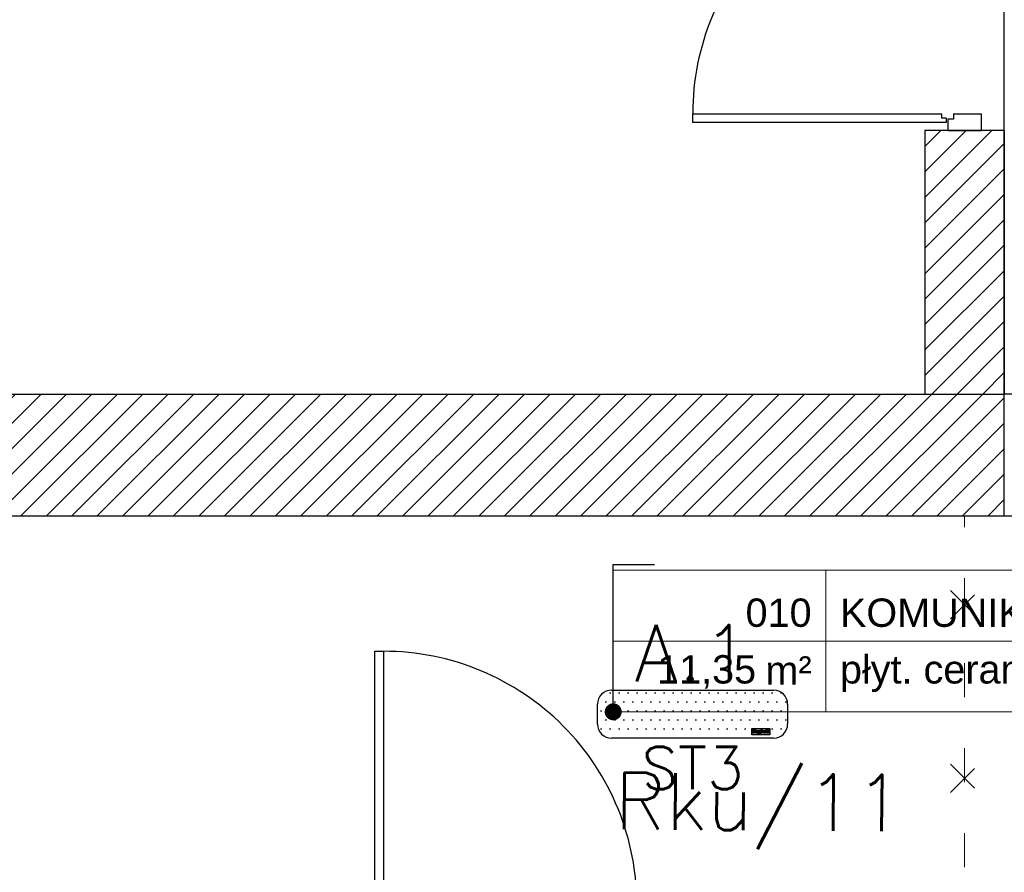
# Model space of a CAD drawing. Header units: millimetres. Extents: x 22250 to 51280, y -5012 to 7692.
# Tile 80 of 183: x 39065 to 39413, y 2043 to 2344. Entities that reach past the tile are written whole.
import ezdxf
from ezdxf import colors
from ezdxf.entities.mleader import LeaderData, LeaderLine
from ezdxf.enums import TextEntityAlignment as Align
from ezdxf.math import Vec2, Vec3

# ---------------------------------------------------------------- set-up
doc = ezdxf.new("R2010")
doc.units = ezdxf.units.MM
doc.linetypes.add('ACAD_ISO03W100', pattern=[30, 12, -18])
for name, color, linetype in [('_BI_LOGO', 140, 'Continuous'), ('_BI_OSW_OPIS', 140, 'Continuous'), ('_BI_OSW_OPRAWY', 140, 'Continuous'), ('E_podklad', 252, 'Continuous')]:
    doc.layers.add(name, color=color, linetype=linetype)
doc.layers.add('A_OPISY', color=40, linetype='Continuous', lineweight=9)
doc.layers.add('E_Obwody', color=3, linetype='Continuous', lineweight=13)
doc.styles.add('ARIAL', font='arial.ttf')
doc.styles.add('romans', font='romans.shx')
doc.styles.get("Standard").update_dxf_attribs({"font": 'arial.ttf'})
pattern_1 = [(45, (22896.237, -15796.4403), (-4.490128, 4.490128), [])]

# ---------------------------------------------------------------- blocks, each defined once
blk = doc.blocks.new('*U211')
at = {"lineweight": 5}
for p, q in [((-75, -25), (-75, 25)), ((-75, 25), (0, 25)), ((0, 0), (0, 25)), ((0, 25), (152.71, 25)), ((152.71, 25), (152.71, -25)), ((-75, -25), (0, -25)), ((152.71, -25), (0, -25))]:
    blk.add_line(p, q, dxfattribs=at)
at = {"lineweight": 5, "ltscale": 18.5}
for p, q in [((0, 25), (0, -25)), ((-75, 0), (152.71, 0))]:
    blk.add_line(p, q, dxfattribs=at)
at = {"lineweight": 5, "ltscale": 18.5, "insert": (-5, -10.38), "char_height": 10, "attachment_point": 6, "style": 'ARIAL'}
blk.add_mtext('\\A1;m²', dxfattribs=at)
at = {"lineweight": 5, "style": 'ARIAL'}
blk.add_attdef('1NR', text='', height=10, dxfattribs=at).set_placement((-5, 5), align=Align.RIGHT)
blk.add_attdef('2POM', (5, 5), '', height=10, dxfattribs=at)
blk.add_attdef('4PL2', text='', height=10, dxfattribs=at).set_placement((-24.57, -5), align=Align.TOP_RIGHT)
blk.add_attdef('3POS', text='', height=10, dxfattribs=at).set_placement((5, -5), align=Align.TOP_LEFT)
blk = doc.blocks.new('_Dot')
at = {"color": 0, "linetype": 'ByBlock', "lineweight": -2}
blk.add_line((-0.5, 0), (-1, 0), dxfattribs=at)
at = {"color": 0, "linetype": 'ByBlock', "const_width": 0.5}
blk.add_lwpolyline([(-0.25, 0, 1), (0.25, 0, 1)], format="xyb", close=True, dxfattribs=at)
blk = doc.blocks.new('ROZBIÓRKI_DOM')
at = {"layer": 'A_OPISY', "color": 22, "linetype": 'ACAD_ISO03W100', "true_color": 0xe22908}
for p, q in [((19056.15, 7698.57), (19066.15, 7688.57)), ((19056.15, 7688.57), (19066.15, 7698.57)), ((19056.15, 7637.27), (19066.15, 7627.27)), ((19056.15, 7627.27), (19066.15, 7637.27))]:
    blk.add_line(p, q, dxfattribs=at)
blk.add_lwpolyline([(19347.15, 7510.89), (19061.15, 7510.89), (19061.15, 7724.89)], dxfattribs=at)
blk = doc.blocks.new('BI_LOGO')
at = {"layer": '_BI_LOGO', "linetype": 'Continuous'}
for p, q in [((0, 2.16), (6.37, 2.16)), ((0, 0), (0, 2.16)), ((6.37, 0), (0, 0)), ((0.17, 0.57), (0.17, 1.93)), ((0.17, 1.93), (0.75, 1.93)), ((0.76, 0.57), (0.17, 0.57)), ((0.45, 1.67), (0.82, 1.67)), ((0.45, 1.39), (0.45, 1.67)), ((0.82, 1.39), (0.45, 1.39)), ((0.45, 1.16), (0.84, 1.16)), ((0.45, 0.81), (0.45, 1.16)), ((0.84, 0.81), (0.45, 0.81)), ((0.75, 1.93), (0.8, 1.93)), ((0.81, 0.57), (0.76, 0.57)), ((0.8, 1.93), (0.84, 1.92)), ((0.86, 0.57), (0.81, 0.57)), ((0.82, 1.67), (0.85, 1.67)), ((0.85, 1.4), (0.82, 1.39)), ((0.84, 1.92), (0.89, 1.92)), ((0.84, 1.16), (0.87, 1.16)), ((0.87, 0.82), (0.84, 0.81)), ((0.85, 1.67), (0.88, 1.66)), ((0.88, 1.4), (0.85, 1.4)), ((0.9, 0.57), (0.86, 0.57)), ((0.87, 1.16), (0.9, 1.15)), ((0.9, 0.82), (0.87, 0.82)), ((0.88, 1.66), (0.9, 1.65)), ((0.9, 1.42), (0.88, 1.4)), ((0.89, 1.92), (0.93, 1.91)), ((0.9, 1.65), (0.92, 1.63)), ((0.92, 1.43), (0.9, 1.42)), ((0.9, 1.15), (0.92, 1.13)), ((0.93, 0.84), (0.9, 0.82)), ((0.94, 0.58), (0.9, 0.57)), ((0.92, 1.63), (0.94, 1.61)), ((0.94, 1.45), (0.92, 1.43)), ((0.92, 1.13), (0.95, 1.12)), ((0.93, 1.91), (0.97, 1.91)), ((0.95, 0.85), (0.93, 0.84)), ((0.94, 1.61), (0.95, 1.59)), ((0.95, 1.47), (0.94, 1.45)), ((0.98, 0.59), (0.94, 0.58)), ((0.95, 1.59), (0.96, 1.57)), ((0.96, 1.5), (0.95, 1.47)), ((0.95, 1.12), (0.96, 1.1)), ((0.96, 0.87), (0.95, 0.85)), ((0.96, 1.57), (0.96, 1.54)), ((0.96, 1.54), (0.96, 1.52)), ((0.96, 1.52), (0.96, 1.5)), ((0.96, 1.1), (0.98, 1.08)), ((0.98, 0.89), (0.96, 0.87)), ((0.97, 1.91), (1, 1.9)), ((0.98, 1.08), (0.99, 1.05)), ((0.99, 0.92), (0.98, 0.89)), ((1.04, 0.61), (0.98, 0.59)), ((0.99, 1.05), (0.99, 1.03)), ((0.99, 1.03), (1, 1)), ((1, 0.94), (0.99, 0.92)), ((1, 1.9), (1.06, 1.88)), ((1, 1), (1, 0.97)), ((1, 0.97), (1, 0.94)), ((1.09, 0.63), (1.04, 0.61)), ((1.06, 1.88), (1.1, 1.86)), ((1.11, 1.31), (1.08, 1.29)), ((1.08, 1.29), (1.13, 1.27)), ((1.14, 0.66), (1.09, 0.63)), ((1.1, 1.86), (1.14, 1.83)), ((1.13, 1.33), (1.11, 1.31)), ((1.16, 1.36), (1.13, 1.33)), ((1.13, 1.27), (1.17, 1.25)), ((1.14, 1.83), (1.18, 1.79)), ((1.18, 0.69), (1.14, 0.66)), ((1.18, 1.39), (1.16, 1.36)), ((1.17, 1.25), (1.2, 1.22)), ((1.18, 1.79), (1.2, 1.76)), ((1.2, 1.43), (1.18, 1.39)), ((1.22, 0.74), (1.18, 0.69)), ((1.2, 1.76), (1.22, 1.72)), ((1.22, 1.46), (1.2, 1.43)), ((1.2, 1.22), (1.23, 1.18)), ((1.22, 1.72), (1.23, 1.68)), ((1.23, 1.5), (1.22, 1.46)), ((1.25, 0.79), (1.22, 0.74)), ((1.23, 1.68), (1.24, 1.64)), ((1.24, 1.54), (1.23, 1.5)), ((1.23, 1.18), (1.25, 1.13)), ((1.24, 1.64), (1.24, 1.59)), ((1.24, 1.59), (1.24, 1.54)), ((1.25, 1.13), (1.27, 1.1)), ((1.26, 0.83), (1.25, 0.79)), ((1.27, 0.87), (1.26, 0.83)), ((1.27, 1.15), (1.28, 1.19)), ((1.27, 1.1), (1.27, 1.15)), ((1.27, 1.05), (1.27, 1.1)), ((1.27, 1.01), (1.27, 1.05)), ((1.27, 0.96), (1.27, 1.01)), ((1.28, 0.91), (1.27, 0.96)), ((1.28, 0.91), (1.27, 0.87)), ((1.28, 1.19), (1.29, 1.23)), ((1.29, 0.88), (1.28, 0.91)), ((1.29, 1.23), (1.3, 1.27)), ((1.3, 0.84), (1.29, 0.88)), ((1.3, 1.27), (1.32, 1.32)), ((1.31, 0.81), (1.3, 0.84)), ((1.33, 0.77), (1.31, 0.81)), ((1.32, 1.32), (1.35, 1.37)), ((1.35, 0.73), (1.33, 0.77)), ((1.35, 1.37), (1.37, 1.41)), ((1.38, 0.7), (1.35, 0.73)), ((1.37, 1.41), (1.4, 1.44)), ((1.4, 0.67), (1.38, 0.7)), ((1.4, 1.44), (1.44, 1.48)), ((1.43, 0.64), (1.4, 0.67)), ((1.47, 0.62), (1.43, 0.64)), ((1.44, 1.48), (1.48, 1.51)), ((1.5, 0.59), (1.47, 0.62)), ((1.48, 1.51), (1.52, 1.54)), ((1.54, 0.58), (1.5, 0.59)), ((1.52, 1.54), (1.56, 1.56)), ((2.18, 0.99), (1.53, 0.98)), ((1.53, 0.98), (1.54, 0.93)), ((1.54, 0.93), (1.56, 0.88)), ((1.58, 0.56), (1.54, 0.58)), ((1.56, 1.56), (1.6, 1.57)), ((1.57, 1.22), (1.56, 1.17)), ((1.56, 1.17), (1.93, 1.17)), ((1.56, 0.88), (1.58, 0.83)), ((1.58, 1.27), (1.57, 1.22)), ((1.61, 1.31), (1.58, 1.27)), ((1.58, 0.83), (1.6, 0.8)), ((1.62, 0.55), (1.58, 0.56)), ((1.6, 1.57), (1.65, 1.58)), ((1.6, 0.8), (1.64, 0.77)), ((1.65, 1.34), (1.61, 1.31)), ((1.66, 0.54), (1.62, 0.55)), ((1.64, 0.77), (1.68, 0.76)), ((1.65, 1.58), (1.7, 1.59)), ((1.7, 1.36), (1.65, 1.34)), ((1.71, 0.53), (1.66, 0.54)), ((1.68, 0.76), (1.73, 0.75)), ((1.7, 1.59), (1.75, 1.59)), ((1.75, 1.36), (1.7, 1.36)), ((1.75, 0.53), (1.71, 0.53)), ((1.73, 0.75), (1.77, 0.75)), ((1.75, 1.59), (1.8, 1.59)), ((1.79, 1.35), (1.75, 1.36)), ((1.8, 0.53), (1.75, 0.53)), ((1.77, 0.75), (1.8, 0.76)), ((1.83, 1.33), (1.79, 1.35)), ((1.8, 1.59), (1.85, 1.58)), ((1.8, 0.76), (1.83, 0.77)), ((1.85, 0.54), (1.8, 0.53)), ((1.87, 1.3), (1.83, 1.33)), ((1.83, 0.77), (1.86, 0.79)), ((1.85, 1.58), (1.89, 1.57)), ((1.9, 0.55), (1.85, 0.54)), ((1.86, 0.79), (1.88, 0.81)), ((1.9, 1.26), (1.87, 1.3)), ((1.88, 0.81), (1.89, 0.83)), ((1.89, 1.57), (1.93, 1.56)), ((1.89, 0.83), (1.9, 0.86)), ((1.92, 1.22), (1.9, 1.26)), ((1.9, 0.86), (2.2, 0.86)), ((1.95, 0.56), (1.9, 0.55)), ((1.93, 1.17), (1.92, 1.22)), ((1.93, 1.56), (1.97, 1.54)), ((1.99, 0.59), (1.95, 0.56)), ((1.97, 1.54), (2.01, 1.51)), ((2.04, 0.61), (1.99, 0.59)), ((2.01, 1.51), (2.05, 1.49)), ((2.08, 0.64), (2.04, 0.61)), ((2.05, 1.49), (2.08, 1.45)), ((2.08, 1.45), (2.11, 1.42)), ((2.11, 0.68), (2.08, 0.64)), ((2.11, 1.42), (2.13, 1.38)), ((2.14, 0.72), (2.11, 0.68)), ((2.13, 1.38), (2.15, 1.34)), ((2.17, 0.76), (2.14, 0.72)), ((2.15, 1.34), (2.18, 1.29)), ((2.17, 1.06), (2.18, 1.11)), ((2.18, 0.99), (2.17, 1.06)), ((2.18, 0.8), (2.17, 0.76)), ((2.18, 1.29), (2.19, 1.25)), ((2.18, 1.15), (2.19, 1.19)), ((2.18, 1.11), (2.18, 1.15)), ((2.18, 0.96), (2.18, 0.99)), ((2.19, 0.91), (2.18, 0.96)), ((2.2, 0.86), (2.18, 0.8)), ((2.19, 1.24), (2.2, 1.28)), ((2.19, 1.25), (2.19, 1.24)), ((2.19, 1.19), (2.19, 1.24)), ((2.21, 0.86), (2.19, 0.91)), ((2.19, 0.46), (2.48, 0.46)), ((2.2, 0.4), (2.19, 0.46)), ((2.2, 1.28), (2.22, 1.32)), ((2.21, 0.36), (2.2, 0.4)), ((2.22, 0.81), (2.21, 0.86)), ((2.22, 0.33), (2.21, 0.36)), ((2.22, 1.32), (2.23, 1.37)), ((2.24, 0.77), (2.22, 0.81)), ((2.24, 0.32), (2.22, 0.33)), ((2.23, 1.37), (2.26, 1.41)), ((2.27, 0.73), (2.24, 0.77)), ((2.26, 0.29), (2.24, 0.32)), ((2.26, 1.41), (2.28, 1.45)), ((2.29, 0.26), (2.26, 0.29)), ((2.29, 0.7), (2.27, 0.73)), ((2.28, 1.45), (2.31, 1.48)), ((2.32, 0.66), (2.29, 0.7)), ((2.33, 0.23), (2.29, 0.26)), ((2.31, 1.48), (2.35, 1.51)), ((2.36, 0.63), (2.32, 0.66)), ((2.38, 0.21), (2.33, 0.23)), ((2.35, 1.51), (2.38, 1.54)), ((2.39, 0.61), (2.36, 0.63)), ((2.38, 1.54), (2.43, 1.56)), ((2.43, 0.18), (2.38, 0.21)), ((2.43, 0.59), (2.39, 0.61)), ((2.43, 1.56), (2.47, 1.57)), ((2.48, 0.58), (2.43, 0.59)), ((2.46, 0.17), (2.43, 0.18)), ((2.43, 0.18), (2.43, 0.18)), ((2.46, 1.15), (2.45, 1.1)), ((2.45, 1.1), (2.45, 1.05)), ((2.45, 1.05), (2.45, 1)), ((2.45, 1), (2.46, 0.96)), ((2.47, 1.19), (2.46, 1.15)), ((2.46, 0.96), (2.47, 0.92)), ((2.5, 0.16), (2.46, 0.17)), ((2.47, 1.57), (2.52, 1.58)), ((2.48, 1.22), (2.47, 1.19)), ((2.47, 0.92), (2.49, 0.88)), ((2.49, 1.26), (2.48, 1.22)), ((2.52, 0.57), (2.48, 0.58)), ((2.48, 0.46), (2.49, 0.43)), ((2.51, 1.28), (2.49, 1.26)), ((2.49, 0.88), (2.51, 0.85)), ((2.49, 0.43), (2.52, 0.41)), ((2.55, 0.16), (2.5, 0.16)), ((2.53, 1.31), (2.51, 1.28)), ((2.51, 0.85), (2.54, 0.83)), ((2.52, 1.58), (2.58, 1.58)), ((2.57, 0.57), (2.52, 0.57)), ((2.52, 0.41), (2.54, 0.38)), ((2.56, 1.32), (2.53, 1.31)), ((2.54, 0.83), (2.57, 0.8)), ((2.54, 0.38), (2.57, 0.37)), ((2.59, 0.16), (2.55, 0.16)), ((2.59, 1.34), (2.56, 1.32)), ((2.57, 0.8), (2.61, 0.79)), ((2.61, 0.57), (2.57, 0.57)), ((2.57, 0.37), (2.62, 0.37)), ((2.58, 1.58), (2.64, 1.58)), ((2.62, 1.34), (2.59, 1.34)), ((2.64, 0.15), (2.59, 0.16)), ((2.61, 0.79), (2.65, 0.79)), ((2.65, 0.57), (2.61, 0.57)), ((2.65, 1.35), (2.62, 1.34)), ((2.62, 0.37), (2.66, 0.37)), ((2.64, 1.58), (2.7, 1.57)), ((2.69, 0.15), (2.64, 0.15)), ((2.71, 1.34), (2.65, 1.35)), ((2.65, 0.79), (2.71, 0.79)), ((2.69, 0.58), (2.65, 0.57)), ((2.66, 0.37), (2.7, 0.37)), ((2.73, 0.59), (2.69, 0.58)), ((2.74, 0.16), (2.69, 0.15)), ((2.7, 1.57), (2.75, 1.55)), ((2.7, 0.37), (2.74, 0.38)), ((2.75, 1.33), (2.71, 1.34)), ((2.71, 0.79), (2.75, 0.81)), ((2.77, 0.6), (2.73, 0.59)), ((2.74, 0.38), (2.77, 0.39)), ((2.78, 0.16), (2.74, 0.16)), ((2.75, 1.55), (2.79, 1.52)), ((2.79, 1.3), (2.75, 1.33)), ((2.75, 0.81), (2.79, 0.83)), ((2.8, 0.62), (2.77, 0.6)), ((2.77, 0.39), (2.8, 0.41)), ((2.83, 0.17), (2.78, 0.16)), ((2.79, 1.52), (2.83, 1.49)), ((2.82, 1.27), (2.79, 1.3)), ((2.79, 0.83), (2.82, 0.87)), ((2.83, 0.64), (2.8, 0.62)), ((2.8, 0.41), (2.83, 0.43)), ((2.84, 1.22), (2.82, 1.27)), ((2.82, 0.87), (2.84, 0.91)), ((2.83, 1.49), (2.86, 1.44)), ((2.86, 0.67), (2.83, 0.64)), ((2.83, 0.43), (2.84, 0.46)), ((2.87, 0.18), (2.83, 0.17)), ((2.86, 1.17), (2.84, 1.22)), ((2.84, 0.91), (2.86, 0.96)), ((2.84, 0.46), (2.85, 0.5)), ((2.85, 0.5), (2.86, 0.54)), ((2.86, 1.44), (2.86, 1.56)), ((2.86, 1.56), (3.13, 1.56)), ((2.87, 1.12), (2.86, 1.17)), ((2.86, 0.96), (2.87, 1.01)), ((2.86, 0.58), (2.86, 0.67)), ((2.86, 0.54), (2.86, 0.58)), ((2.87, 1.06), (2.87, 1.12)), ((2.87, 1.01), (2.87, 1.06)), ((2.9, 0.19), (2.87, 0.18)), ((2.94, 0.2), (2.9, 0.19)), ((2.98, 0.23), (2.94, 0.2)), ((3.02, 0.26), (2.98, 0.23)), ((3.04, 0.29), (3.02, 0.26)), ((3.07, 0.33), (3.04, 0.29)), ((3.09, 0.38), (3.07, 0.33)), ((3.11, 0.43), (3.09, 0.38)), ((3.13, 0.49), (3.11, 0.43)), ((3.13, 1.56), (3.13, 0.72)), ((3.13, 0.72), (3.13, 0.67)), ((3.13, 0.67), (3.13, 0.62)), ((3.13, 0.62), (3.13, 0.58)), ((3.13, 0.58), (3.13, 0.53)), ((3.13, 0.53), (3.13, 0.49)), ((3.22, 0.55), (3.22, 1.9)), ((3.22, 1.9), (3.5, 1.9)), ((3.5, 0.55), (3.22, 0.55)), ((3.5, 1.9), (3.5, 1.46)), ((3.5, 1.46), (3.51, 1.49)), ((3.51, 1.22), (3.5, 1.18)), ((3.5, 1.18), (3.5, 1.13)), ((3.5, 1.13), (3.5, 1.08)), ((3.5, 1.08), (3.5, 0.55)), ((3.51, 1.49), (3.54, 1.51)), ((3.52, 1.25), (3.51, 1.22)), ((3.54, 1.28), (3.52, 1.25)), ((3.54, 1.51), (3.57, 1.53)), ((3.55, 1.3), (3.54, 1.28)), ((3.59, 1.33), (3.55, 1.3)), ((3.57, 1.53), (3.6, 1.55)), ((3.65, 1.35), (3.59, 1.33)), ((3.6, 1.55), (3.64, 1.56)), ((3.64, 1.56), (3.69, 1.58)), ((3.7, 1.36), (3.65, 1.35)), ((3.69, 1.58), (3.73, 1.58)), ((3.74, 1.35), (3.7, 1.36)), ((3.73, 1.58), (3.77, 1.59)), ((3.77, 1.33), (3.74, 1.35)), ((3.77, 1.59), (3.81, 1.59)), ((3.8, 1.31), (3.77, 1.33)), ((3.82, 1.29), (3.8, 1.31)), ((3.81, 1.59), (3.86, 1.58)), ((3.83, 1.26), (3.82, 1.29)), ((3.84, 1.23), (3.83, 1.26)), ((3.85, 1.19), (3.84, 1.23)), ((3.85, 1.15), (3.85, 1.19)), ((3.85, 1.1), (3.85, 1.15)), ((3.85, 0.56), (3.85, 1.1)), ((4.13, 0.56), (3.85, 0.56)), ((3.86, 1.58), (3.9, 1.57)), ((3.9, 1.57), (3.94, 1.56)), ((3.94, 1.56), (3.98, 1.54)), ((3.98, 1.54), (4.01, 1.51)), ((4.01, 1.51), (4.04, 1.48)), ((4.04, 1.48), (4.07, 1.45)), ((4.07, 1.45), (4.09, 1.41)), ((4.09, 1.41), (4.11, 1.36)), ((4.11, 1.36), (4.12, 1.31)), ((4.12, 1.31), (4.12, 1.27)), ((4.12, 1.27), (4.13, 1.22)), ((4.13, 1.22), (4.13, 1.17)), ((4.13, 1.17), (4.13, 0.56)), ((4.14, 1.14), (4.15, 1.18)), ((4.14, 1.09), (4.14, 1.14)), ((4.14, 1.05), (4.14, 1.09)), ((4.14, 1), (4.14, 1.05)), ((4.14, 0.96), (4.14, 1)), ((4.15, 0.92), (4.14, 0.96)), ((4.15, 1.18), (4.16, 1.23)), ((4.16, 0.88), (4.15, 0.92)), ((4.16, 1.23), (4.17, 1.27)), ((4.17, 0.84), (4.16, 0.88)), ((4.17, 1.27), (4.19, 1.32)), ((4.18, 0.8), (4.17, 0.84)), ((4.2, 0.77), (4.18, 0.8)), ((4.19, 1.32), (4.22, 1.36)), ((4.22, 0.73), (4.2, 0.77)), ((4.22, 1.36), (4.24, 1.4)), ((4.25, 0.69), (4.22, 0.73)), ((4.24, 1.4), (4.28, 1.44)), ((4.28, 0.66), (4.25, 0.69)), ((4.28, 1.44), (4.31, 1.47)), ((4.31, 0.64), (4.28, 0.66)), ((4.31, 1.47), (4.35, 1.5)), ((4.34, 0.61), (4.31, 0.64)), ((4.38, 0.59), (4.34, 0.61)), ((4.35, 1.5), (4.39, 1.53)), ((4.41, 0.57), (4.38, 0.59)), ((4.39, 1.53), (4.43, 1.55)), ((5.09, 0.98), (4.41, 0.97)), ((4.41, 0.97), (4.41, 0.93)), ((4.41, 0.93), (4.43, 0.87)), ((4.45, 0.55), (4.41, 0.57)), ((4.43, 1.55), (4.47, 1.57)), ((4.44, 1.22), (4.43, 1.16)), ((4.43, 1.16), (4.79, 1.16)), ((4.43, 0.87), (4.45, 0.83)), ((4.46, 1.27), (4.44, 1.22)), ((4.45, 0.83), (4.48, 0.79)), ((4.49, 0.54), (4.45, 0.55)), ((4.49, 1.32), (4.46, 1.27)), ((4.47, 1.57), (4.52, 1.58)), ((4.48, 0.79), (4.51, 0.77)), ((4.52, 1.34), (4.49, 1.32)), ((4.54, 0.53), (4.49, 0.54)), ((4.51, 0.77), (4.56, 0.75)), ((4.52, 1.58), (4.57, 1.58)), ((4.57, 1.35), (4.52, 1.34)), ((4.58, 0.53), (4.54, 0.53)), ((4.56, 0.75), (4.6, 0.75)), ((4.57, 1.58), (4.62, 1.59)), ((4.63, 1.36), (4.57, 1.35)), ((4.62, 0.53), (4.58, 0.53)), ((4.6, 0.75), (4.64, 0.75)), ((4.62, 1.59), (4.67, 1.58)), ((4.67, 0.53), (4.62, 0.53)), ((4.67, 1.35), (4.63, 1.36)), ((4.64, 0.75), (4.67, 0.75)), ((4.67, 1.58), (4.72, 1.58)), ((4.71, 1.33), (4.67, 1.35)), ((4.67, 0.75), (4.7, 0.76)), ((4.72, 0.54), (4.67, 0.53)), ((4.7, 0.76), (4.73, 0.78)), ((4.74, 1.3), (4.71, 1.33)), ((4.72, 1.58), (4.76, 1.57)), ((4.77, 0.54), (4.72, 0.54)), ((4.73, 0.78), (4.75, 0.8)), ((4.77, 1.26), (4.74, 1.3)), ((4.75, 0.8), (4.77, 0.83)), ((4.76, 1.57), (4.8, 1.55)), ((4.79, 1.21), (4.77, 1.26)), ((4.77, 0.83), (4.78, 0.86)), ((4.82, 0.56), (4.77, 0.54)), ((4.78, 0.86), (5.07, 0.85)), ((4.79, 1.16), (4.79, 1.21)), ((4.8, 1.55), (4.85, 1.53)), ((4.87, 0.58), (4.82, 0.56)), ((4.85, 1.53), (4.88, 1.51)), ((4.91, 0.61), (4.87, 0.58)), ((4.88, 1.51), (4.92, 1.48)), ((4.95, 0.64), (4.91, 0.61)), ((4.92, 1.48), (4.95, 1.45)), ((4.95, 1.45), (4.98, 1.41)), ((4.98, 0.67), (4.95, 0.64)), ((4.98, 1.41), (5, 1.37)), ((5.01, 0.71), (4.98, 0.67)), ((5, 1.37), (5.03, 1.33)), ((5.04, 0.75), (5.01, 0.71)), ((5.03, 1.33), (5.05, 1.29)), ((5.06, 0.8), (5.04, 0.75)), ((5.05, 1.29), (5.06, 1.25)), ((5.06, 1.25), (5.07, 1.21)), ((5.07, 0.85), (5.06, 0.8)), ((5.07, 1.21), (5.08, 1.17)), ((5.08, 1.17), (5.08, 1.12)), ((5.08, 1.12), (5.09, 1.08)), ((5.09, 1.08), (5.09, 1.03)), ((5.09, 1.03), (5.09, 0.98)), ((5.1, 0.55), (5.1, 1.91)), ((5.1, 1.91), (5.37, 1.91)), ((5.37, 0.55), (5.1, 0.55)), ((5.37, 1.91), (5.37, 0.55)), ((5.47, 0.54), (5.47, 1.9)), ((5.47, 1.9), (5.74, 1.9)), ((5.74, 0.54), (5.47, 0.54)), ((5.74, 1.9), (5.74, 0.54)), ((5.84, 1.65), (5.84, 1.91)), ((5.84, 1.91), (6.11, 1.91)), ((6.11, 1.65), (5.84, 1.65)), ((5.84, 0.55), (5.84, 1.55)), ((5.84, 1.55), (6.11, 1.55)), ((6.11, 0.55), (5.84, 0.55)), ((6.11, 1.91), (6.11, 1.65)), ((6.11, 1.55), (6.11, 0.55)), ((6.37, 2.16), (6.37, 0))]:
    blk.add_line(p, q, dxfattribs=at)
blk = doc.blocks.new('A.1 ST3')
at = {"layer": '_BI_OSW_OPRAWY'}
h = blk.add_hatch(dxfattribs=at)
h.set_pattern_fill('DOTS', color=256, scale=2)
h.set_pattern_definition([(0, (-2345.8168, -6450), (1.5875, 3.175), [0, -3.175])])
h.paths.add_polyline_path([(33.55, 3.5, 0.414214), (28.55, 8.5), (-28.55, 8.5, 0.414214), (-33.55, 3.5), (-33.55, -3.5, 0.414214), (-28.55, -8.5), (28.55, -8.5, 0.414214), (33.55, -3.5)])
h.paths.add_polyline_path([(20.95, -5.12), (27.31, -5.12), (27.31, -7.27), (20.95, -7.27)], flags=16)
h.paths.add_polyline_path([(22.37, -6.1), (22.3, -6.08), (22.3, -6.1)], flags=0)
h.paths.add_polyline_path([(21.79, -6.11), (22.02, -6.14), (22.03, -6.11)], flags=0)
h.paths.add_polyline_path([(22.08, -5.94), (22.1, -5.91), (21.88, -5.66), (22.06, -5.96)], flags=0)
h.paths.add_polyline_path([(22.16, -5.55), (22.14, -5.51), (22.12, -5.48), (22.09, -5.45), (22.05, -5.42), (22, -5.39), (21.95, -5.37), (21.91, -5.36), (21.87, -5.36), (21.83, -5.35), (21.79, -5.35), (21.74, -5.34), (21.7, -5.34), (21.4, -5.34), (21.4, -5.6), (21.76, -5.6), (22.13, -5.63), (21.94, -5.78), (22.14, -6.04), (22.27, -5.9)], flags=0)
h.paths.add_polyline_path([(21.12, -5.34), (21.12, -6.46), (21.4, -6.46), (21.4, -6.11)], flags=0)
h.paths.add_polyline_path([(23.06, -6.29), (22.85, -6.01), (22.97, -6.29)], flags=0)
h.paths.add_polyline_path([(23.07, -6.41), (23.07, -6.38), (23.02, -6.4), (23.03, -6.41)], flags=0)
h.paths.add_polyline_path([(22.6, -5.93), (22.64, -5.92), (23.02, -5.87), (23.06, -5.86), (23.05, -5.85), (23.03, -5.82), (22.99, -5.79), (22.96, -5.76), (22.92, -5.73), (22.88, -5.72), (22.84, -5.7), (22.79, -5.69), (22.76, -5.68), (22.56, -5.96)], flags=0)
h.paths.add_polyline_path([(22.5, -6.39), (22.53, -6.44), (22.55, -6.48), (22.58, -6.5), (22.63, -6.51), (22.68, -6.52), (22.72, -6.52), (23.08, -6.45), (23.1, -6.32), (22.53, -6.64), (22.49, -6.34)], flags=0)
h.paths.add_polyline_path([(23.58, -5.69), (23.81, -5.72), (23.81, -5.64), (23.47, -5.69), (23.52, -5.69)], flags=0)
h.paths.add_polyline_path([(25.15, -5.79), (25.1, -6.09), (25.17, -5.8)], flags=0)
h.paths.add_polyline_path([(25.35, -6.3), (25.36, -6.35), (25.38, -6.4), (25.38, -6.41), (25.78, -6.41), (25.76, -6.29)], flags=0)
h.paths.add_polyline_path([(26.05, -6.11), (26.03, -6.11), (26.05, -6.34)], flags=0)
h.paths.add_polyline_path([(25.08, -6.59), (25.09, -6.6), (25.08, -5.96)], flags=0)
h.paths.add_polyline_path([(26.32, -5.37), (26.69, -5.37), (26.78, -5.37), (26.78, -5.36), (27.06, -5.36), (27.06, -5.62), (27.06, -5.72), (27.06, -5.72), (27.06, -6.72), (26.79, -6.72), (26.69, -6.72), (26.69, -6.73), (26.32, -6.73)], flags=0)
h.paths.add_polyline_path([(21.71, -6.71), (21.76, -6.7), (21.8, -6.7), (21.85, -6.7), (21.89, -6.69), (21.93, -6.68), (21.98, -6.67), (22.04, -6.64), (22.09, -6.61), (22.13, -6.58), (22.16, -6.54), (22.24, -6.41), (22.22, -6.37), (22.19, -6.58), (22.22, -6.59), (22.21, -6.17), (22.14, -5.95), (22.46, -5.74), (22.5, -5.72), (22.55, -5.7), (22.93, -5.61), (23.14, -6.01), (23.15, -5.99), (23.16, -5.95), (23.18, -5.91), (23.35, -5.58), (23.68, -5.71), (24.16, -5.71), (24.16, -5.37), (24.44, -5.37), (24.44, -5.65), (25.07, -5.71), (25.07, -5.83), (25.51, -5.67), (25.5, -5.69), (25.84, -5.64), (25.97, -5.94), (25.95, -5.9), (25.93, -5.86), (25.9, -5.82), (25.87, -5.79), (25.83, -5.76), (25.79, -5.74), (25.75, -5.72), (25.71, -5.71), (25.66, -5.69), (25.62, -5.69), (25.6, -5.69), (25.6, -5.7), (25.72, -6.01), (25.69, -5.97), (25.65, -5.94), (25.61, -5.92), (25.57, -5.92), (25.52, -5.92), (25.47, -5.93), (25.22, -6.1), (25.02, -5.83), (25.05, -5.88), (25.4, -5.71), (25.84, -6.11), (25.6, -6.74), (25.62, -6.74), (25.67, -6.74), (25.72, -6.73), (25.77, -6.71), (25.81, -6.69), (25.86, -6.67), (25.9, -6.64), (25.93, -6.6), (25.96, -6.56), (25.98, -6.52), (26, -6.47), (26.11, -6.09), (25.93, -5.86), (26.13, -6.17), (25.89, -6.76), (25.21, -6.73), (25.2, -6.72), (24.8, -6.72), (24.8, -6.17), (24.8, -6.12), (24.79, -6.08), (24.79, -6.04), (24.78, -6.01), (24.76, -5.98), (24.74, -5.96), (24.72, -5.94), (24.68, -5.93), (24.64, -5.92), (24.59, -5.92), (24.54, -5.95), (24.5, -5.97), (24.48, -5.99), (24.46, -6.02), (24.45, -6.06), (24.45, -6.09), (24.44, -6.14), (24.44, -6.19), (24.44, -6.72), (24.2, -6.72), (23.87, -7.14), (23.49, -7.11), (23.45, -7.11), (23.41, -7.1), (23.37, -7.09), (23.32, -7.07), (23.28, -7.04), (22.98, -6.82), (23.01, -6.75), (22.99, -6.75), (23.04, -6.8), (23.06, -6.72), (22.37, -6.75), (22.3, -6.58), (21.84, -6.71)], flags=0)
h.paths.add_polyline_path([(23.14, -6.02), (23.2, -6.26), (23.25, -6.3), (23.26, -6.28), (23.12, -5.98)], flags=0)
h.paths.add_polyline_path([(22.12, -6.23), (22.27, -6.5), (22.11, -6.17), (22.29, -5.91)], flags=0)
h.paths.add_polyline_path([(23.53, -5.72), (23.77, -6.01), (23.79, -6.05), (23.8, -6.1), (23.81, -6.15), (23.82, -6.21), (23.81, -6.27), (23.81, -6.31), (23.81, -6.77), (23.17, -6.65), (23.13, -6.32), (23.14, -6.37), (23.15, -6.41), (23.22, -6.6), (23.42, -6.81), (23.42, -6.81), (23.66, -6.7), (23.65, -6.69), (23.61, -6.7), (23.76, -6.41), (23.73, -6.44), (23.46, -6.62), (23.4, -6.27), (23.4, -6.23), (23.4, -6.17), (23.41, -6.13), (23.41, -6.08)], flags=0)
h.paths.add_polyline_path([(23.65, -6.48), (23.84, -6.42), (23.76, -7.11), (23.77, -7.1), (23.81, -7.09), (23.85, -7.08), (23.89, -7.07), (23.93, -7.04), (24.08, -6.91), (24.08, -6.66), (24.08, -6.81), (24.08, -6.71), (24.06, -7.08), (23.6, -7.13), (23.27, -6.52)], flags=0)
h.paths.add_polyline_path([(24.67, -5.69), (25.02, -5.65), (25.07, -6), (25.1, -6.37), (25.17, -6.7), (25.48, -6.74), (25.14, -6.67), (25.1, -6.36), (25.1, -6.37), (25.07, -6), (25.06, -5.96), (25.06, -5.91), (24.95, -5.61), (24.63, -5.7)], flags=0)
h.paths.add_polyline_path([(25.16, -5.91), (24.99, -6.24), (25.15, -6.51), (24.99, -6.18)], flags=0)
for p, q in [((-28.55, 8.5), (28.55, 8.5)), ((-33.55, -3.5), (-33.55, 3.5)), ((33.55, 3.5), (33.55, -3.5)), ((28.55, -8.5), (-28.55, -8.5))]:
    blk.add_line(p, q, dxfattribs=at)
for centre, start, end in [((-28.55, 3.5), 90, 180), ((28.55, 3.5), 0, 90), ((-28.55, -3.5), 180, 270), ((28.55, -3.5), 270, 0)]:
    blk.add_arc(centre, 5, start, end, dxfattribs=at)
blk.add_blockref('BI_LOGO', (20.95, -7.27), dxfattribs=at)
at = {"layer": '_BI_OSW_OPIS', "style": 'romans'}
blk.add_attdef('A.1', text='', height=20, dxfattribs=at).set_placement((0, 11.5), align=Align.CENTER)
blk.add_attdef('ST3', text='', height=15, dxfattribs=at).set_placement((0, -11.5), align=Align.TOP_CENTER)

msp = doc.modelspace()

# ---------------------------------------------------------------- hatches: boundary and pattern name
at = {"layer": 'E_podklad'}
h = msp.add_hatch(dxfattribs=at)
h.set_pattern_fill('ANSI31', color=256, scale=2)
h.set_pattern_definition(pattern_1)
h.paths.add_polyline_path([(39412.73, 2212.13), (38810.73, 2212.13), (38810.73, 2865.13), (38767.73, 2865.13), (38767.73, 2169.13), (39412.73, 2169.13)])
h.paths.add_polyline_path([(38765.73, 2865.13), (38738.73, 2865.13), (38738.73, 2574.13), (38723.73, 2574.13), (38723.73, 2205.13), (38580.73, 2205.13), (38580.73, 2162.13), (38765.73, 2162.13)])
h.paths.add_polyline_path([(38810.73, 3149.13), (38738.73, 3149.13), (38738.73, 3093.13), (38810.73, 3093.13)])
h.paths.add_polyline_path([(38810.73, 3444.13), (38767.73, 3444.13), (38767.73, 3379.13), (38810.73, 3379.13)])
h.paths.add_polyline_path([(38767.73, 3444.13), (38738.73, 3444.13), (38738.73, 3379.13), (38767.73, 3379.13)])
h.paths.add_polyline_path([(38838.73, 3487.13), (38767.73, 3487.13), (38767.73, 3492.13), (38592.76, 3492.13), (38592.76, 3484.13), (38592.73, 3449.13), (38724.73, 3449.13), (38724.73, 3444.13), (38838.73, 3444.13)])
h.paths.add_polyline_path([(39119.73, 3487.13), (39075.73, 3487.13), (39075.73, 3479.13), (39075.73, 3444.13), (39119.73, 3444.13)])
h.paths.add_polyline_path([(38366.73, 3492.13), (38315.73, 3492.13), (38315.73, 3484.13), (38315.73, 3449.13), (38366.73, 3449.13)])
h.paths.add_polyline_path([(38089.73, 3492.13), (37902.73, 3492.13), (37902.73, 3376.13), (37910.73, 3376.13), (37945.73, 3376.13), (37945.73, 3449.13), (38089.73, 3449.13)])
h.paths.add_polyline_path([(37945.73, 3156.13), (37902.73, 3156.13), (37902.73, 3100.13), (37910.73, 3100.13), (37945.73, 3100.13)])
h.paths.add_polyline_path([(37945.73, 2868.13), (37902.73, 2868.13), (37902.73, 2268.13), (37945.73, 2268.13)])
h.paths.add_polyline_path([(38421.73, 2053.13), (37945.73, 2053.13), (37945.73, 2072.13), (37902.73, 2072.13), (37902.73, 2010.13), (38421.73, 2010.13), (38421.73, 2022.05)])
h.paths.add_polyline_path([(38623.73, 2053.13), (38599.73, 2053.13), (38580.73, 2053.13), (38521.73, 2053.13), (38521.73, 2010.13), (38623.73, 2010.13)])
h = msp.add_hatch(dxfattribs=at)
h.set_pattern_fill('ANSI31', color=256, scale=2)
h.set_pattern_definition(pattern_1)
h.paths.add_polyline_path([(39969.73, 2212.13), (39899.73, 2212.13), (39859.73, 2212.13), (39859.73, 2169.13), (39903.73, 2169.13), (39903.73, 2155.13), (39969.73, 2155.13)])
h.paths.add_polyline_path([(39684.73, 2212.13), (39512.73, 2212.13), (39512.73, 2169.13), (39684.73, 2169.13)])
h.paths.add_polyline_path([(39412.73, 2305.13), (39384.73, 2305.13), (39384.73, 2212.13), (39412.73, 2212.13)])
h.paths.add_polyline_path([(39412.73, 2430.13), (39384.73, 2430.13), (39384.73, 2405.13), (39412.73, 2405.13)])
h.paths.add_polyline_path([(39412.73, 2942.13), (39384.73, 2942.13), (39384.73, 2518.13), (39412.73, 2518.13)])
h.paths.add_polyline_path([(39461.73, 2852.13), (39412.73, 2852.13), (39412.73, 2782.13), (39461.73, 2782.13)])
h.paths.add_polyline_path([(39461.73, 2970.13), (39427.73, 2970.13), (39427.73, 3002.13), (39420.82, 3002.13), (39384.73, 3002.13), (39384.73, 2942.13), (39412.73, 2942.13), (39461.73, 2942.13)])
h.paths.add_polyline_path([(39899.73, 2970.13), (39672.73, 2970.13), (39672.73, 2975.13), (39644.73, 2975.13), (39644.73, 2970.13), (39644.73, 2942.13), (39899.73, 2942.13)])
h.paths.add_polyline_path([(39672.73, 3100.13), (39644.73, 3100.13), (39644.73, 3065.13), (39672.73, 3065.13)])
h.paths.add_polyline_path([(39672.73, 3277.13), (39672.73, 3320.13), (39619.73, 3320.13), (39619.73, 3312.71), (39619.73, 3277.13), (39644.73, 3277.13), (39644.73, 3204.13), (39672.73, 3204.13)])
h.paths.add_polyline_path([(39427.73, 3487.13), (39356.73, 3487.13), (39356.73, 3479.13), (39356.73, 3444.13), (39384.73, 3444.13), (39384.73, 3277.13), (39474.73, 3277.13), (39474.73, 3320.13), (39427.73, 3320.13)])
h.paths.add_polyline_path([(39427.73, 3277.13), (39384.73, 3277.13), (39384.73, 3129.13), (39427.73, 3129.13)])

# ---------------------------------------------------------------- linework, layer by layer
at = {"layer": 'E_podklad', "color": 144, "true_color": 0x007cb0}
for p, q in [((39390.64, 2309.52), (39390.64, 2311.07)), ((39394.75, 2311.09), (39394.75, 2309.11)), ((39392.19, 2309.52), (39390.64, 2309.52)), ((39394.75, 2309.11), (39392.77, 2309.11))]:
    msp.add_line(p, q, dxfattribs=at)
at = {"layer": 'E_podklad', "ltscale": 2}
for p, q in [((39384.73, 2305.13), (39384.73, 2212.13)), ((39412.73, 2305.13), (39384.73, 2305.13)), ((39412.73, 2305.13), (39412.73, 2212.13)), ((38810.73, 2212.13), (39412.73, 2212.13)), ((39412.73, 2169.13), (39412.73, 2212.13))]:
    msp.add_line(p, q, dxfattribs=at)
for points in [[(39682.73, 2414.13), (39682.73, 2607.13), (39899.73, 2607.13), (39899.73, 2212.13), (39859.73, 2212.13), (39859.73, 2169.13), (39903.73, 2169.13), (39903.73, 1778.13), (39536.73, 1778.13), (39536.73, 2169.13), (39684.73, 2169.13), (39684.73, 2212.13), (39412.73, 2212.13), (39412.73, 2414.13), (39682.73, 2414.13)], [(38767.73, 2169.13), (39412.73, 2169.13)], [(38952.73, 2169.13), (39512.73, 2169.13), (39512.73, 2029.13), (39092.73, 2029.13), (39092.73, 1778.13), (38952.73, 1778.13), (38952.73, 2169.13)]]:
    msp.add_lwpolyline(points, dxfattribs=at)
at = {"layer": 'E_podklad', "color": 144, "true_color": 0x007cb0}
for points in [[(39392.19, 2307.98), (39302.78, 2307.98), (39302.78, 2311.07), (39390.64, 2311.07)], [(39394.75, 2311.09), (39404.69, 2311.09)], [(39392.19, 2309.52), (39392.19, 2307.98)], [(39190.57, 2031.92), (39190.57, 2121.32), (39193.66, 2121.32), (39193.66, 2033.47)]]:
    msp.add_lwpolyline(points, dxfattribs=at)
at = {"layer": 'E_podklad', "color": 144}
msp.add_lwpolyline([(39392.77, 2309.11), (39392.77, 2305.13), (39404.69, 2305.13), (39404.69, 2311.09)], dxfattribs=at)
at = {"layer": 'E_podklad', "color": 144, "true_color": 0x007cb0}
for centre, start, end in [((39392.21, 2311.07), 89.6452, 180.0011), ((39193.66, 2031.9), 359.6452, 90.0011)]:
    msp.add_arc(centre, 89.43, start, end, dxfattribs=at)

# ---------------------------------------------------------------- block references
at = {"layer": '_BI_OSW_OPRAWY'}
msp.add_blockref('A.1 ST3', (39302.73, 2099.13), dxfattribs=at).add_auto_attribs({'ST3': 'ST3', 'A.1': 'A.1'})
at = {"layer": 'E_podklad'}
msp.add_blockref('ROZBIÓRKI_DOM', (20337.57, -5555.75), dxfattribs=at)
msp.add_blockref('*U211', (39349.73, 2124.95), dxfattribs=at).add_auto_attribs({'1NR': '010', '2POM': 'KOMUNIKACJA', '3POS': 'płyt. ceramiczna', '4PL2': '11,35'})

# ---------------------------------------------------------------- texts
at = {"layer": 'E_Obwody', "linetype": 'Continuous', "lineweight": 20, "insert": (39275.3, 2078.51), "char_height": 20, "width": 38.2199, "attachment_point": 1, "rotation": 359.5659}
msp.add_mtext('{\\Fsimplex,bigfont|c0;Rku/11}', dxfattribs=at)

# ---------------------------------------------------------------- leaders
at = {"layer": 'E_podklad'}
ml = msp.add_multileader_mtext('Standard', dxfattribs=at)
ml.set_content('', color=256)
ml.set_leader_properties()
ml.set_arrow_properties(name='DOT')
ml.build(insert=Vec2(0, 0))
ml.multileader.update_dxf_attribs({"arrow_head_size": 6})
ctx = ml.context
ctx.base_point, ctx.arrow_head_size, ctx.plane_origin = Vec3(39289.25, 2151.95), 6, Vec3(39072.72, 2617.66)
notes = []
notes.append((ctx, [(0, (1, 1, 0), (39274.73, 2151.95), (1, 0), 14.52, [(0, [(39274.73, 2099.95)], 0, [])])]))
ctx.mtext.insert, ctx.mtext.flow_direction = Vec3(39291.25, 2151.95), 5
for ctx, leaders in notes:
    for number, flags, end, landing, length, lines in leaders:
        leader = LeaderData()
        leader.index, (leader.has_last_leader_line, leader.has_dogleg_vector, leader.attachment_direction) = number, flags
        leader.last_leader_point, leader.dogleg_vector, leader.dogleg_length = Vec3(end), Vec3(landing), length
        for number, points, colour, breaks in lines:
            line = LeaderLine()
            line.index, line.vertices, line.color, line.breaks = number, Vec3.list(points), colors.encode_raw_color(colour), breaks
            leader.lines.append(line)
        ctx.leaders.append(leader)

doc.saveas('drawing.dxf')
